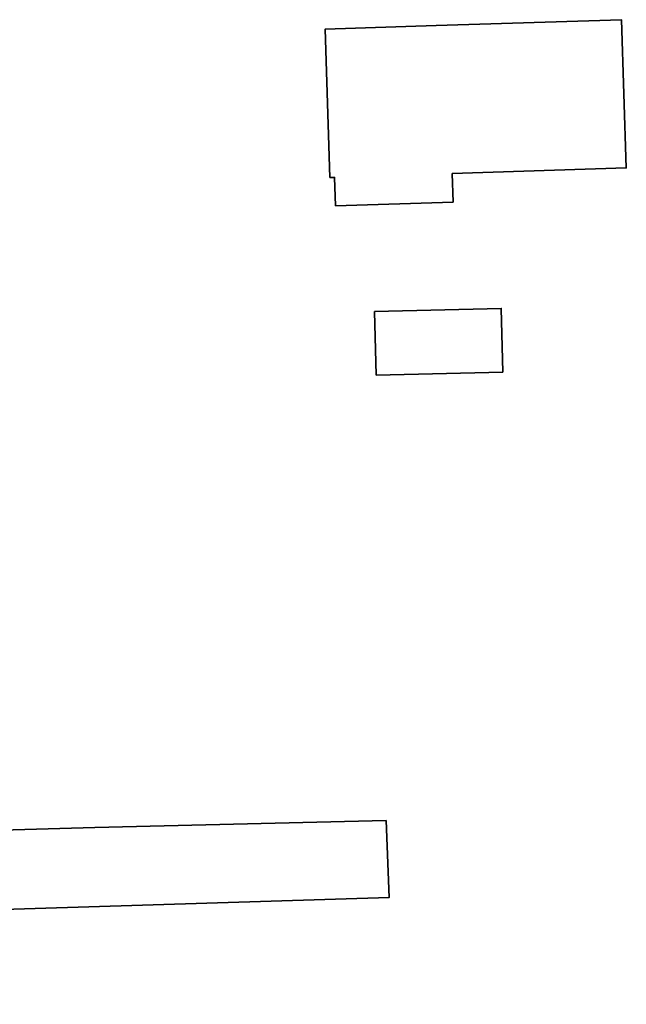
# Model space of a CAD drawing. Header units: metres. Extents: x 152610 to 160096, y 456114 to 462495.
# Tile 182 of 256: x 155764 to 155805, y 460207 to 460273. Entities that reach past the tile are written whole.
import ezdxf

# ---------------------------------------------------------------- set-up
doc = ezdxf.new("R2010")
doc.units = ezdxf.units.M
doc.header["$LTSCALE"] = 0.5
for name, color, linetype, lineweight in [('B-PV-OG-BEBOUWING-GV', 6, 'CONTINUOUS', 35), ('B-PV-OG-BEBOUWING_LOODS-GV', 251, 'CONTINUOUS', 18), ('B-PV-VH-OPENVERHARDING_BETONSTRAATSTEEN-GV', 251, 'CONTINUOUS', 18), ('B-WE-OG-BEBOUWING_LOODS-GV', 6, 'CONTINUOUS', 18), ('B-WE-VH-OPENVERHARDING_BETONSTRAATSTEEN-GV', 252, 'CONTINUOUS', 18)]:
    doc.layers.add(name, color=color, linetype=linetype, lineweight=lineweight)

msp = doc.modelspace()

# ---------------------------------------------------------------- linework, layer by layer
at = {"layer": 'B-PV-OG-BEBOUWING-GV', "flags": 128}
for points in [[(155785, 460262.517), (155785.06, 460260.601), (155792.983, 460260.85), (155792.92, 460262.767), (155804.651, 460263.151), (155804.324, 460273.144), (155791.832, 460272.748), (155784.369, 460272.513), (155784.684, 460262.507)], [(155791.832, 460272.748), (155804.324, 460273.144), (155804.651, 460263.151), (155792.92, 460262.767), (155792.983, 460260.85), (155785.06, 460260.601), (155785, 460262.517), (155784.684, 460262.507), (155784.369, 460272.513)], [(155785, 460262.517), (155785.06, 460260.601), (155792.983, 460260.85), (155792.92, 460262.767), (155804.651, 460263.151), (155804.324, 460273.144), (155791.832, 460272.748), (155784.369, 460272.513), (155784.684, 460262.507)], [(155787.8, 460249.178), (155787.69, 460253.47), (155796.221, 460253.687), (155796.33, 460249.395)]]:
    msp.add_lwpolyline(points, close=True, dxfattribs=at)
msp.add_lwpolyline([(155760.137, 460219.806), (155760.175, 460218.447), (155768.83, 460218.688), (155788.469, 460219.154), (155788.663, 460213.967), (155760.47, 460213.096), (155760.535, 460211.925), (155761.639, 460197.67)], dxfattribs=at)
at = {"layer": 'B-PV-OG-BEBOUWING_LOODS-GV', "flags": 128}
msp.add_lwpolyline([(155796.33, 460249.395), (155796.221, 460253.687), (155787.69, 460253.47), (155787.8, 460249.178)], close=True, dxfattribs=at)
at = {"layer": 'B-PV-VH-OPENVERHARDING_BETONSTRAATSTEEN-GV', "flags": 128}
msp.add_lwpolyline([(155755.795, 460218.325), (155756.023, 460212.959), (155759.872, 460213.078), (155788.663, 460213.967), (155788.469, 460219.154), (155768.83, 460218.688), (155760.175, 460218.447)], close=True, dxfattribs=at)
at = {"layer": 'B-WE-OG-BEBOUWING_LOODS-GV', "flags": 128}
msp.add_lwpolyline([(155796.33, 460249.395), (155796.221, 460253.687), (155787.69, 460253.47), (155787.8, 460249.178)], close=True, dxfattribs=at)
at = {"layer": 'B-WE-VH-OPENVERHARDING_BETONSTRAATSTEEN-GV', "flags": 128}
msp.add_lwpolyline([(155760.47, 460213.096), (155788.663, 460213.967), (155788.469, 460219.154), (155768.83, 460218.688), (155760.175, 460218.447)], close=True, dxfattribs=at)

doc.saveas('drawing.dxf')
